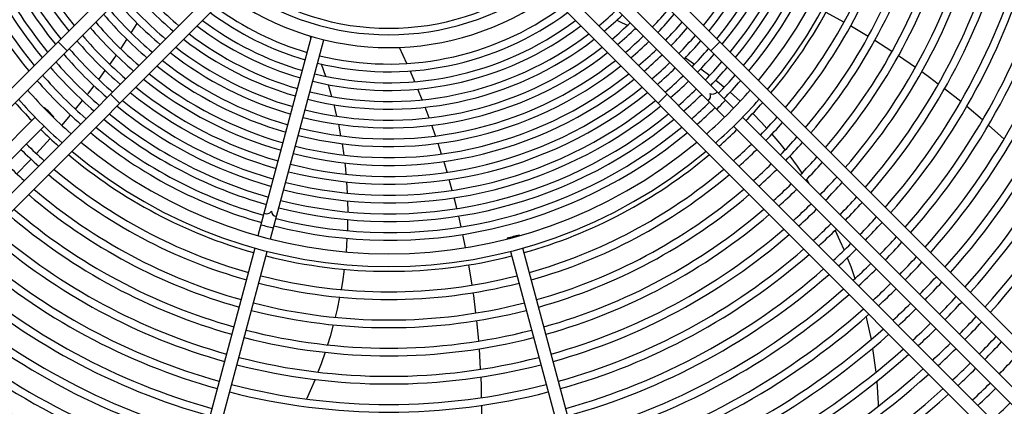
# Model space of a CAD drawing. Header units: centimetres. Extents: x -92429 to 178773, y 2337 to 428125.
# Tile 13 of 138: x 162354 to 162390, y 8904 to 8918. Entities that reach past the tile are written whole.
import ezdxf

# ---------------------------------------------------------------- set-up
doc = ezdxf.new("R2010")
doc.units = ezdxf.units.CM
doc.header["$LTSCALE"] = 50
doc.layers.add('WL_urządzenia', color=1, linetype='Continuous')

msp = doc.modelspace()

# ---------------------------------------------------------------- linework, layer by layer
at = {"layer": 'WL_urządzenia', "color": 1, "linetype": 'Continuous'}
for p, q in [((162337.959, 8899.478, 2170), (162361.987, 8923.506, 2170)), ((162373.514, 8923.506, 2170), (162397.542, 8899.478, 2170)), ((162362.252, 8923.116, 2170), (162338.286, 8899.15, 2170)), ((162397.215, 8899.15, 2170), (162373.249, 8923.116, 2170)), ((162339.859, 8897.577, 2170), (162363.825, 8921.543, 2170)), ((162364.216, 8921.277, 2170), (162340.187, 8897.249, 2170)), ((162395.314, 8897.249, 2170), (162371.285, 8921.277, 2170)), ((162371.676, 8921.543, 2170), (162395.641, 8897.577, 2170)), ((162380.236, 8914.883, 2170), (162374.96, 8920.159, 2170)), ((162379.909, 8914.555, 2170), (162374.633, 8919.831, 2170)), ((162376.003, 8918.06, 2170), (162376.205, 8917.97, 2170)), ((162384.233, 8917.991, 2170), (162383.584, 8918.347, 2170)), ((162358.417, 8917.603, 2170), (162358.637, 8917.947, 2170)), ((162376.205, 8917.97, 2170), (162376.398, 8917.882, 2170)), ((162376.666, 8917.753, 2170), (162376.754, 8917.71, 2170)), ((162384.562, 8917.803, 2170), (162384.475, 8917.854, 2170)), ((162385.113, 8917.476, 2170), (162384.562, 8917.803, 2170)), ((162358.035, 8917.029, 2170), (162358.261, 8917.366, 2170)), ((162363.016, 8910.269, 2170), (162364.948, 8917.476, 2170)), ((162363.464, 8910.149, 2170), (162365.395, 8917.356, 2170)), ((162364.883, 8917.495, 2170), (162364.926, 8917.397, 2170)), ((162356.095, 8916.958, 2170), (162355.767, 8917.286, 2170)), ((162368.402, 8916.498, 2170), (162368.131, 8917.081, 2170)), ((162379.734, 8917.286, 2170), (162379.406, 8916.958, 2170)), ((162385.969, 8916.936, 2170), (162385.35, 8917.331, 2170)), ((162357.642, 8916.466, 2170), (162357.819, 8916.716, 2170)), ((162357.819, 8916.716, 2170), (162357.875, 8916.796, 2170)), ((162378.49, 8916.702, 2170), (162378.823, 8916.473, 2170)), ((162385.976, 8916.932, 2170), (162385.969, 8916.936, 2170)), ((162386.823, 8916.357, 2170), (162386.209, 8916.778, 2170)), ((162365.295, 8916.481, 2170), (162365.45, 8916.038, 2170)), ((162379.051, 8916.308, 2170), (162379.372, 8916.066, 2170)), ((162357.238, 8915.915, 2170), (162357.478, 8916.239, 2170)), ((162368.666, 8915.893, 2170), (162368.522, 8916.227, 2170)), ((162387.334, 8915.99, 2170), (162387.051, 8916.195, 2170)), ((162387.652, 8915.753, 2170), (162387.334, 8915.99, 2170)), ((162356.864, 8915.425, 2170), (162357.07, 8915.692, 2170)), ((162365.547, 8915.734, 2170), (162365.674, 8915.305, 2170)), ((162368.689, 8915.839, 2170), (162368.666, 8915.893, 2170)), ((162368.958, 8915.184, 2170), (162368.802, 8915.57, 2170)), ((162379.591, 8915.893, 2170), (162379.798, 8915.724, 2170)), ((162379.798, 8915.724, 2170), (162379.9, 8915.639, 2170)), ((162388.464, 8915.12, 2170), (162387.875, 8915.583, 2170)), ((162356.824, 8915.374, 2170), (162356.864, 8915.425, 2170)), ((162357.996, 8915.058, 2170), (162357.668, 8915.385, 2170)), ((162377.833, 8915.385, 2170), (162377.505, 8915.058, 2170)), ((162380.111, 8915.457, 2170), (162380.473, 8915.13, 2170)), ((162355.281, 8914.9, 2170), (162355.264, 8914.883, 2170)), ((162356.399, 8914.845, 2170), (162356.651, 8915.156, 2170)), ((162365.754, 8915.009, 2170), (162365.808, 8914.794, 2170)), ((162369.208, 8914.529, 2170), (162369.063, 8914.915, 2170)), ((162389.257, 8914.456, 2170), (162388.682, 8914.942, 2170)), ((162354.937, 8914.555, 2170), (162344.317, 8903.936, 2170)), ((162355.592, 8914.555, 2170), (162355.609, 8914.572, 2170)), ((162355.905, 8914.258, 2170), (162356.221, 8914.63, 2170)), ((162365.808, 8914.794, 2170), (162365.857, 8914.588, 2170)), ((162391.184, 8903.936, 2170), (162380.564, 8914.555, 2170)), ((162380.929, 8914.687, 2170), (162381.246, 8914.357, 2170)), ((162344.645, 8903.608, 2170), (162355.264, 8914.227, 2170)), ((162365.921, 8914.297, 2170), (162366.002, 8913.883, 2170)), ((162369.442, 8913.875, 2170), (162369.306, 8914.261, 2170)), ((162380.236, 8914.227, 2170), (162390.856, 8903.608, 2170)), ((162381.246, 8914.357, 2170), (162381.438, 8914.148, 2170)), ((162389.913, 8913.872, 2170), (162389.47, 8914.27, 2170)), ((162354.982, 8913.237, 2170), (162355.484, 8913.781, 2170)), ((162381.623, 8913.938, 2170), (162381.909, 8913.6, 2170)), ((162390.031, 8913.763, 2170), (162389.913, 8913.872, 2170)), ((162366.052, 8913.596, 2170), (162366.113, 8913.186, 2170)), ((162369.659, 8913.221, 2170), (162369.533, 8913.607, 2170)), ((162381.909, 8913.6, 2170), (162382.099, 8913.364, 2170)), ((162382.271, 8913.141, 2170), (162382.534, 8912.784, 2170)), ((162354.269, 8912.508, 2170), (162354.72, 8912.963, 2170)), ((162354.72, 8912.963, 2170), (162354.79, 8913.036, 2170)), ((162366.149, 8912.902, 2170), (162366.173, 8912.689, 2170)), ((162369.772, 8912.858, 2170), (162369.743, 8912.952, 2170)), ((162369.86, 8912.565, 2170), (162369.772, 8912.858, 2170)), ((162382.534, 8912.784, 2170), (162382.712, 8912.531, 2170)), ((162366.173, 8912.689, 2170), (162366.192, 8912.495, 2170)), ((162366.215, 8912.213, 2170), (162366.239, 8911.809, 2170)), ((162370.046, 8911.907, 2170), (162369.938, 8912.295, 2170)), ((162382.871, 8912.296, 2170), (162382.96, 8912.159, 2170)), ((162366.25, 8911.529, 2170), (162366.257, 8911.127, 2170)), ((162370.201, 8911.31, 2170), (162370.118, 8911.637, 2170)), ((162370.217, 8911.248, 2170), (162370.201, 8911.31, 2170)), ((162370.372, 8910.587, 2170), (162370.282, 8910.977, 2170)), ((162366.25, 8910.58, 2170), (162366.245, 8910.447, 2170)), ((162366.256, 8910.847, 2170), (162366.25, 8910.58, 2170)), ((162370.531, 8909.836, 2170), (162370.432, 8910.315, 2170)), ((162372.484, 8910.269, 2170), (162372.478, 8910.292, 2170)), ((162383.916, 8910.458, 2170), (162384.089, 8910.087, 2170)), ((162366.232, 8910.169, 2170), (162366.197, 8909.683, 2170)), ((162372.031, 8910.172, 2170), (162372.037, 8910.149, 2170)), ((162384.089, 8910.087, 2170), (162384.24, 8909.742, 2170)), ((162362.896, 8909.821, 2170), (162359.009, 8895.315, 2170)), ((162359.457, 8895.195, 2170), (162363.344, 8909.701, 2170)), ((162372.157, 8909.701, 2170), (162376.044, 8895.195, 2170)), ((162376.491, 8895.315, 2170), (162372.604, 8909.821, 2170)), ((162370.767, 8908.481, 2170), (162370.647, 8909.212, 2170)), ((162384.353, 8909.466, 2170), (162384.477, 8909.147, 2170)), ((162384.477, 8909.147, 2170), (162384.633, 8908.714, 2170)), ((162366.129, 8909.051, 2170), (162366.064, 8908.597, 2170)), ((162366.064, 8908.597, 2170), (162366.017, 8908.317, 2170)), ((162370.821, 8908.106, 2170), (162370.807, 8908.205, 2170)), ((162370.903, 8907.47, 2170), (162370.821, 8908.106, 2170)), ((162365.966, 8908.043, 2170), (162365.875, 8907.609, 2170)), ((162365.875, 8907.609, 2170), (162365.806, 8907.314, 2170)), ((162365.737, 8907.041, 2170), (162365.618, 8906.614, 2170)), ((162371.005, 8906.463, 2170), (162370.934, 8907.194, 2170)), ((162385.037, 8907.333, 2170), (162385.055, 8907.258, 2170)), ((162385.055, 8907.258, 2170), (162385.214, 8906.507, 2170)), ((162365.618, 8906.614, 2170), (162365.528, 8906.318, 2170)), ((162371.005, 8906.455, 2170), (162371.005, 8906.463, 2170)), ((162365.44, 8906.048, 2170), (162365.292, 8905.626, 2170)), ((162371.074, 8905.434, 2170), (162371.027, 8906.177, 2170)), ((162385.27, 8906.191, 2170), (162385.39, 8905.328, 2170)), ((162365.292, 8905.626, 2170), (162365.181, 8905.332, 2170)), ((162365.074, 8905.064, 2170), (162364.9, 8904.66, 2170)), ((162371.099, 8904.805, 2170), (162371.087, 8905.155, 2170)), ((162385.422, 8904.997, 2170), (162385.473, 8904.197, 2170)), ((162364.9, 8904.66, 2170), (162364.762, 8904.357, 2170)), ((162371.108, 8904.409, 2170), (162371.099, 8904.805, 2170)), ((162385.473, 8904.197, 2170), (162385.477, 8904.097, 2170)), ((162371.109, 8903.379, 2170), (162371.112, 8904.128, 2170))]:
    msp.add_line(p, q, dxfattribs=at)
for points in [[(162379.313, 8915.15, 0.374287), (162379.382, 8915.41, 0.374287), (162379.641, 8915.478)], [(162355.451, 8914.742, -0.037253), (162355.281, 8914.9)], [(162355.281, 8914.9, -0.037253), (162355.439, 8914.73, -0.037253), (162355.609, 8914.572)], [(162379.619, 8914.845, -0.037253), (162379.789, 8915.003, -0.037253), (162379.946, 8915.173)], [(162355.609, 8914.572, -0.037253), (162355.451, 8914.742)], [(162363.234, 8911.082, 0.374287), (162363.493, 8911.152, 0.374287), (162363.682, 8910.962)], [(162363.123, 8910.665, -0.037253), (162363.344, 8910.596, -0.037253), (162363.57, 8910.545)], [(162372.031, 8910.172, -0.037253), (162372.257, 8910.223, -0.037253), (162372.478, 8910.292)], [(162372.252, 8910.24, -0.037253), (162372.031, 8910.172)], [(162372.478, 8910.292, -0.037253), (162372.252, 8910.24)]]:
    msp.add_lwpolyline(points, format="xyb", dxfattribs=at)
msp.add_circle((162367.75, 8927.041, 2170), 47.277, dxfattribs=at)
for radius, start, end in [(47.277, 229.4416, 220.5584), (42.566, 227.9961, 222.0039), (42.222, 228.0205, 221.9795), (42.012, 228.0356, 221.9644), (17.891, 320.0533, 39.9467), (17.428, 320.1881, 39.8119), (15.984, 320.658, 14.1693), (16.262, 320.561, 14.1835), (16.662, 320.4272, 14.203), (16.94, 320.3379, 14.2161), (14.629, 321.1842, 14.0923), (14.907, 321.0683, 14.1092), (15.307, 320.9094, 14.1325), (15.585, 320.8036, 14.148), (15.585, 195.852, 219.1964), (15.307, 195.8675, 219.0906), (14.907, 195.8908, 218.9317), (14.629, 195.9077, 218.8158), (16.94, 195.7839, 219.6621), (16.662, 195.797, 219.5728), (16.262, 195.8165, 219.439), (15.984, 195.8307, 219.342), (18.063, 320.0051, 344.2649), (18.804, 319.8074, 344.2938), (19.082, 319.7372, 344.3041), (19.823, 319.5598, 344.3301), (20.101, 319.4966, 344.3394), (20.842, 319.3364, 344.3629), (21.12, 319.2792, 344.3713), (21.861, 319.1339, 344.3926), (22.139, 319.0819, 344.4002), (22.88, 318.9495, 344.4196), (23.158, 318.902, 344.4266), (23.899, 318.7809, 344.4444), (24.177, 318.7373, 344.4508), (24.918, 318.626, 344.4671), (25.196, 318.586, 344.473), (25.937, 318.4834, 344.488), (26.215, 318.4464, 344.4935), (26.956, 318.3516, 344.5074), (27.234, 318.3173, 344.5124), (27.975, 318.2293, 344.5253), (28.253, 318.1975, 344.53), (12.197, 219.7671, 230.2329), (11.919, 219.6446, 230.3554), (9.504, 234.5449, 305.4551), (9.27, 234.7878, 305.2122), (28.994, 318.1157, 344.542), (29.272, 318.0861, 344.5464), (12.596, 219.9335, 230.0665), (9.967, 234.0971, 305.9029), (13.274, 220.1927, 229.8073), (12.874, 220.0432, 229.9568), (10.563, 233.5797, 253.7429), (10.563, 256.2571, 306.4203), (11.919, 309.6446, 313.8858), (13.274, 316.0004, 319.8073), (13.552, 220.2916, 229.7084), (10.842, 233.358, 253.7751), (10.842, 256.2249, 306.642), (12.197, 309.7671, 313.9113), (13.552, 315.9799, 319.7084), (14.23, 220.5163, 229.4837), (13.951, 220.4267, 229.5733), (11.519, 232.8631, 253.8472), (11.241, 233.0589, 253.8187), (11.519, 256.1528, 307.1369), (11.241, 256.1813, 306.9411), (12.596, 309.9335, 313.9458), (12.874, 310.0432, 313.9686), (13.951, 315.9518, 319.5733), (14.23, 315.9332, 319.4837), (14.629, 220.639, 229.361), (12.197, 232.4238, 253.9113), (11.919, 232.598, 253.8858), (12.197, 256.0887, 307.5762), (11.919, 256.1141, 307.402), (13.274, 310.1927, 313.9996), (14.629, 315.9077, 319.361), (15.307, 220.8324, 229.1676), (14.907, 220.7205, 229.2795), (12.596, 232.1871, 253.9458), (12.596, 256.0542, 307.8129), (13.552, 310.2916, 314.0201), (13.951, 310.4267, 314.0482), (14.907, 315.8908, 319.2795), (15.307, 315.8675, 319.1676), (15.585, 220.9069, 229.0931), (12.874, 232.031, 253.9686), (12.874, 256.0314, 307.969), (14.23, 310.5163, 314.0668), (15.585, 315.852, 319.0931), (16.262, 221.0777, 228.9223), (15.984, 221.0093, 228.9907), (13.552, 231.6778, 254.0201), (13.274, 231.8184, 253.9996), (13.552, 255.9799, 308.3222), (13.274, 256.0004, 308.1816), (14.629, 310.639, 314.0923), (14.907, 310.7205, 314.1092), (15.984, 315.8307, 318.9907), (16.262, 315.8165, 318.9223), (16.662, 221.1719, 228.8281), (14.23, 231.3585, 254.0668), (13.951, 231.4858, 254.0482), (14.23, 255.9332, 308.6415), (13.951, 255.9518, 308.5142), (15.307, 310.8324, 314.1325), (16.662, 315.797, 318.8281), (16.94, 221.2348, 228.7652), (14.629, 231.1842, 254.0923), (14.629, 255.9077, 308.8158), (15.585, 310.9069, 314.148), (15.984, 311.0093, 314.1693), (16.94, 315.7839, 318.7652), (17.428, 221.3403, 228.6597), (14.907, 231.0683, 254.1092), (14.907, 255.8908, 308.9317), (16.262, 311.0777, 314.1835), (17.428, 311.3403, 318.6597), (18.063, 221.4692, 224.2649), (17.891, 221.4353, 228.5647), (15.585, 230.8036, 254.148), (15.307, 230.9094, 254.1325), (15.585, 255.852, 309.1964), (15.307, 255.8675, 309.0906), (16.662, 311.1719, 314.203), (16.94, 311.2348, 314.2161), (17.891, 311.4353, 318.5647), (18.063, 315.7351, 318.5308), (15.984, 230.658, 254.1693), (15.984, 255.8307, 309.342), (18.804, 315.7062, 318.3915), (16.662, 230.4272, 254.203), (16.262, 230.561, 254.1835), (16.662, 255.797, 309.5728), (16.262, 255.8165, 309.439), (19.082, 315.6959, 318.342), (18.063, 225.7351, 228.5308), (16.94, 230.3379, 254.2161), (16.94, 255.7839, 309.6621), (18.063, 311.4692, 314.2649), (19.823, 315.6699, 318.217), (18.804, 225.7062, 228.3915), (17.428, 230.1881, 309.8119), (18.804, 311.6085, 314.2938), (20.101, 315.6606, 318.1724), (19.082, 225.6959, 228.342), (18.063, 230.0051, 254.2649), (17.891, 230.0533, 309.9467), (18.063, 285.7351, 309.9949), (19.082, 311.658, 314.3041), (20.842, 315.6371, 318.0595), (19.823, 225.6699, 228.217), (19.823, 311.783, 314.3301), (21.12, 315.6287, 318.0192), (19.082, 229.7372, 254.3041), (18.804, 229.8074, 254.2938), (18.804, 285.7062, 310.1926), (19.082, 285.6959, 310.2628), (20.101, 311.8276, 314.3394), (21.861, 315.6074, 317.9168), (20.842, 311.9405, 314.3629), (22.139, 315.5998, 317.8801), (20.101, 229.4966, 254.3394), (19.823, 229.5598, 254.3301), (19.823, 285.6699, 310.4402), (20.101, 285.6606, 310.5034), (21.12, 311.9808, 314.3713), (22.88, 315.5804, 317.7868), (21.861, 312.0832, 314.3926), (23.158, 315.5734, 317.7533), (21.12, 229.2792, 254.3713), (20.842, 229.3364, 254.3629), (20.842, 285.6371, 310.6636), (21.12, 285.6287, 310.7208), (22.139, 312.1199, 314.4002), (23.899, 315.5556, 317.6679), (22.88, 312.2132, 314.4196), (24.177, 315.5492, 317.6372), (22.139, 229.0819, 254.4002), (21.861, 229.1339, 254.3926), (21.861, 285.6074, 310.8661), (22.139, 285.5998, 310.9181), (23.158, 312.2467, 314.4266), (24.918, 315.5329, 317.5587), (23.899, 312.3321, 314.4444), (25.196, 315.527, 317.5304), (23.158, 228.902, 254.4266), (22.88, 228.9495, 254.4196), (18.063, 255.7351, 284.2649), (22.88, 285.5804, 311.0505), (23.158, 285.5734, 311.098), (24.177, 312.3628, 314.4508), (25.937, 315.512, 317.4581), (24.918, 312.4413, 314.4671), (26.215, 315.5065, 317.432), (24.177, 228.7373, 254.4508), (23.899, 228.7809, 254.4444), (18.804, 255.7062, 284.2938), (23.899, 285.5556, 311.2191), (24.177, 285.5492, 311.2627), (25.196, 312.4696, 314.473), (19.082, 255.6959, 284.3041), (25.937, 312.5419, 314.488), (26.956, 315.4926, 317.3651), (27.234, 315.4876, 317.341), (25.196, 228.586, 254.473), (24.918, 228.626, 254.4671), (24.918, 285.5329, 311.374), (25.196, 285.527, 311.414), (26.215, 312.568, 314.4935), (19.823, 255.6699, 284.3301), (26.956, 312.6349, 314.5074), (27.975, 315.4747, 317.2789), (28.253, 315.47, 317.2565), (26.215, 228.4464, 254.4935), (25.937, 228.4834, 254.488), (20.101, 255.6606, 284.3394), (25.937, 285.512, 311.5166), (26.215, 285.5065, 311.5536), (27.234, 312.659, 314.5124), (27.975, 312.7211, 314.5253), (28.994, 315.458, 317.1988), (29.272, 315.4536, 317.1779), (27.234, 228.3173, 254.5124), (26.956, 228.3516, 254.5074), (20.842, 255.6371, 284.3629), (26.956, 285.4926, 311.6484), (27.234, 285.4876, 311.6827), (28.253, 312.7435, 314.53), (21.12, 255.6287, 284.3713), (28.994, 312.8012, 314.542), (30.013, 315.4424, 317.1241), (30.291, 315.4384, 317.1046), (28.253, 228.1975, 254.53), (27.975, 228.2293, 254.5253), (27.975, 285.4747, 311.7707), (28.253, 285.47, 311.8025), (29.272, 312.8221, 314.5464), (22.139, 255.5998, 284.4002), (21.861, 255.6074, 284.3926), (30.013, 312.8759, 314.5576), (31.032, 315.4279, 317.0543), (29.272, 228.0861, 254.5464), (28.994, 228.1157, 254.542), (28.994, 285.458, 311.8843), (29.272, 285.4536, 311.9139), (30.291, 312.8954, 314.5616), (22.88, 255.5804, 284.4196), (31.032, 312.9457, 314.5721), (30.291, 227.9822, 254.5616), (30.013, 228.0099, 254.5576), (23.158, 255.5734, 284.4266), (30.013, 285.4424, 311.9901), (30.291, 285.4384, 312.0178), (31.31, 312.9639, 314.5759), (32.051, 313.011, 314.5857)]:
    msp.add_arc((162367.75, 8927.041, 2170), radius, start, end, dxfattribs=at)

doc.saveas('drawing.dxf')
